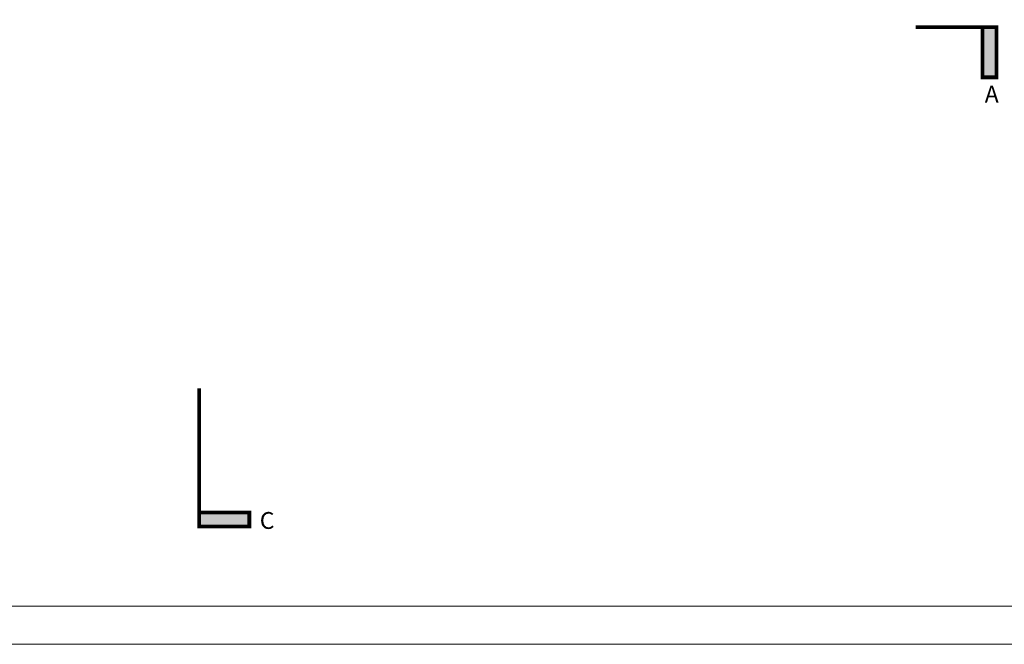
# Model space of a CAD drawing. Extents: x 14625 to 30785, y 7697 to 50667.
# Tile 21 of 42: x 16761 to 18048, y 7997 to 8814. Entities that reach past the tile are written whole.
import ezdxf

# ---------------------------------------------------------------- set-up
doc = ezdxf.new("R2010")
doc.units = 0
doc.layers.add('a MECH DMS opisy', color=230, linetype='Continuous', lineweight=13)
doc.layers.add('a MECH ramka', color=230, linetype='Continuous', lineweight=20)
doc.styles.get("Standard").update_dxf_attribs({"font": 'romans.shx', "width": 0.9})

# ---------------------------------------------------------------- blocks, each defined once
blk = doc.blocks.new('zaznacz przekr PW')
at = {"layer": 'a MECH DMS opisy', "linetype": 'Continuous'}
h = blk.add_hatch(color=256, dxfattribs=at)
h.dxf.hatch_style = 1
h.paths.add_polyline_path([(2057.6, -617), (2057.6, -682.6), (2039.2, -682.6), (2039.2, -617)])
h = blk.add_hatch(color=256, dxfattribs=at)
h.dxf.hatch_style = 1
h.paths.add_polyline_path([(1015, -1270), (1080.6, -1270), (1080.6, -1251.6), (1015, -1251.6)])
at = {"layer": 'a MECH DMS opisy', "linetype": 'Continuous', "const_width": 5}
for points in [[(1952, -617), (2057.6, -617), (2057.6, -682.6), (2039.2, -682.6), (2039.2, -617), (2057.6, -617)], [(1015, -1089.3), (1015, -1270), (1080.6, -1270), (1080.6, -1251.6), (1015, -1251.6), (1015, -1270)]]:
    blk.add_lwpolyline(points, dxfattribs=at)
at = {"layer": 'a MECH DMS opisy', "linetype": 'Continuous', "char_height": 22}
for s, insert, attachment_point in [('{\\fArial Black|b0|i0|c238|p34;A}', (2060.4, -693.6), 3), ('{\\fArial Black|b0|i0|c238|p34;C}', (1113.5, -1273.1), 9)]:
    blk.add_mtext_dynamic_manual_height_columns(s, width=57.773, gutter_width=1, heights=[0], dxfattribs=dict(at, insert=insert, attachment_point=attachment_point))

msp = doc.modelspace()

# ---------------------------------------------------------------- linework, layer by layer
at = {"layer": 'a MECH ramka', "linetype": 'Continuous', "elevation": 0.13}
for points in [[(14905.7, 7997.21), (19105.7, 7997.21), (19105.7, 10967.21), (14905.7, 10967.21)], [(14955.7, 8047.21), (19055.7, 8047.21), (19055.7, 10917.21), (14955.7, 10917.21)]]:
    msp.add_lwpolyline(points, close=True, dxfattribs=at)

# ---------------------------------------------------------------- block references
at = {"layer": 'a MECH DMS opisy', "linetype": 'Continuous'}
msp.add_blockref('zaznacz przekr PW', (15980.55, 9421.25), dxfattribs=at)

doc.saveas('drawing.dxf')
